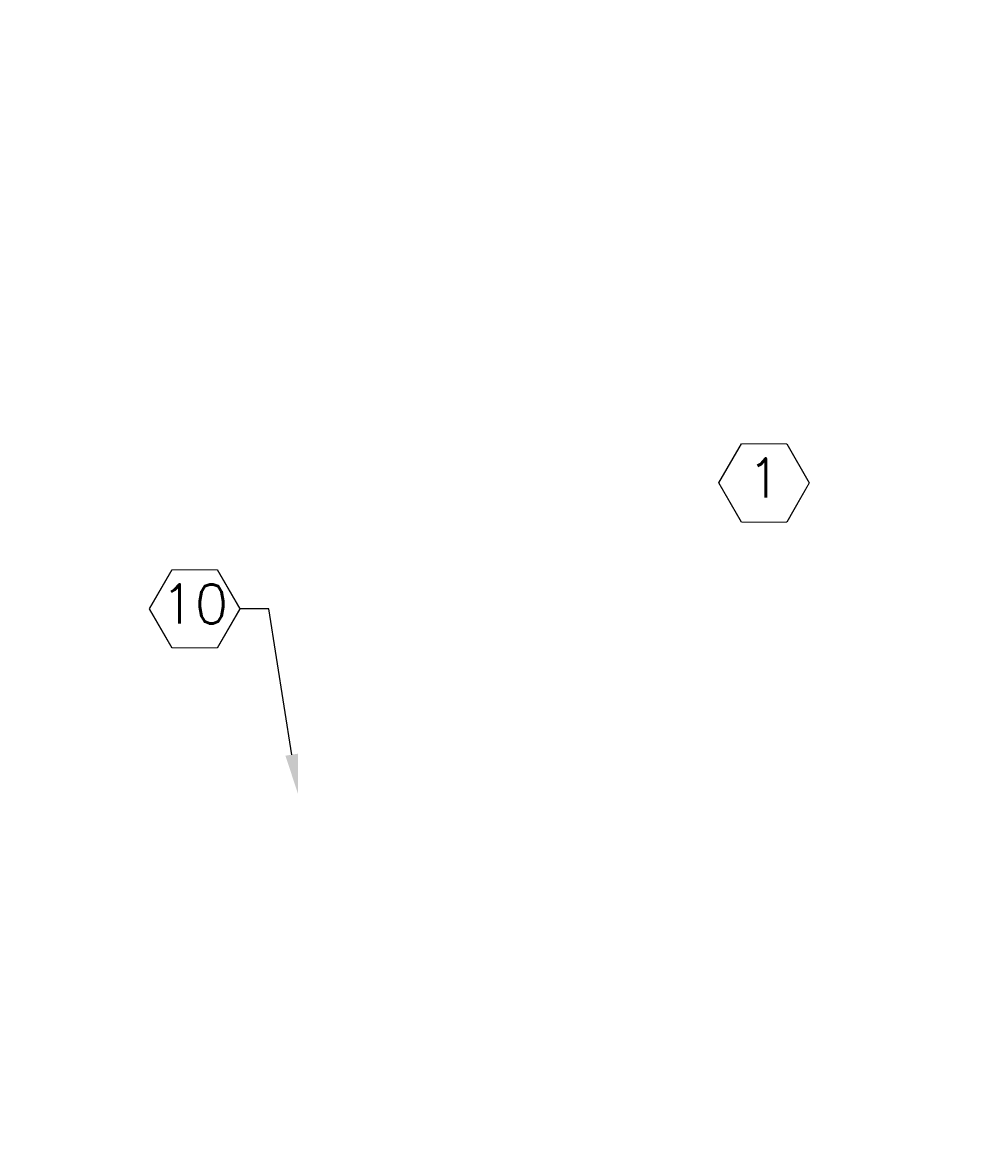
# Model space of a CAD drawing. Header units: inches. Extents: x -28650 to 25422, y -1833 to 3444.
# Tile 11 of 51: x 1154 to 1547, y -959 to -503. Entities that reach past the tile are written whole.
import ezdxf
from ezdxf import colors
from ezdxf.entities.mleader import LeaderData, LeaderLine
from ezdxf.enums import TextEntityAlignment as Align
from ezdxf.math import Vec2, Vec3

# ---------------------------------------------------------------- set-up
doc = ezdxf.new("R2010")
doc.units = ezdxf.units.IN
doc.header["$MEASUREMENT"] = 0
doc.layers.add('E-ANNO-KEYN', color=2, linetype='Continuous', lineweight=25)
doc.styles.add('Annotative', font='romans.shx', dxfattribs={"width": 0.8})
doc.styles.get("Standard").update_dxf_attribs({"font": 'romans.shx', "width": 0.8})

# ---------------------------------------------------------------- blocks, each defined once
blk = doc.blocks.new('_TagHexagon')
at = {"color": 0, "linetype": 'ByBlock', "transparency": 16777216}
blk.add_lwpolyline([(-0.1443, 0), (-0.0722, 0.125), (0.0722, 0.125), (0.1443, 0), (0.0722, -0.125), (-0.0722, -0.125)], close=True, dxfattribs=at)
at = {"transparency": 16777216}
blk.add_wipeout([(-0.071, 0.123), (0.071, 0.123), (0.1421, 0), (0.071, -0.123), (-0.071, -0.123), (-0.1421, 0)], dxfattribs=at)
at = {"color": 0, "transparency": 16777216, "style": 'Annotative'}
blk.add_attdef('TAGNUMBER', text='', height=0.125, dxfattribs=at).set_placement((0, -0.0469), align=Align.CENTER)

msp = doc.modelspace()

# ---------------------------------------------------------------- leaders
at = {"layer": 'E-ANNO-KEYN', "lineweight": -3}
ml = msp.add_multileader_block('Standard', dxfattribs=at)
ml.set_content('_TagHexagon', color=256, scale=128)
ml.set_attribute('TAGNUMBER', '1', width=0)
ml.set_leader_properties(color=1, linetype='ByLayer', lineweight=-1)
ml.build(insert=Vec2(0, 0))
ml.multileader.update_dxf_attribs({"text_right_attachment_type": 3, "dogleg_length": 0.36, "arrow_head_size": 16, "scale": 128})
ctx = ml.context
ctx.base_point, ctx.scale, ctx.char_height, ctx.arrow_head_size, ctx.landing_gap_size, ctx.plane_origin = Vec3(2479.80729, -878.89886), 128, 0.18, 16, 0.09, Vec3(2478.7819, -881.10317)
ctx.right_attachment = 3
notes = []
notes.append((ctx, [(0, (0, 0, 0), (0, 0), (1, 0), 1, [])]))
ctx.block.insert = Vec3(2498.2825, -878.89886)
ml = msp.add_multileader_block('Standard', dxfattribs=at)
ml.set_content('_TagHexagon', color=256, scale=128)
ml.set_attribute('TAGNUMBER', '1', width=0)
ml.set_leader_properties(color=1, linetype='ByLayer', lineweight=-1)
ml.build(insert=Vec2(0, 0))
ml.multileader.update_dxf_attribs({"text_right_attachment_type": 3, "dogleg_length": 0.36, "arrow_head_size": 16, "scale": 128})
ctx = ml.context
ctx.base_point, ctx.scale, ctx.char_height, ctx.arrow_head_size, ctx.landing_gap_size, ctx.plane_origin = Vec3(1731.98606, -1779.53301), 128, 0.18, 16, 0.09, Vec3(1730.96067, -1781.73731)
ctx.right_attachment = 3
notes.append((ctx, [(0, (0, 0, 0), (0, 0), (1, 0), 1, [])]))
ctx.block.insert = Vec3(1750.46127, -1779.53301)
ml = msp.add_multileader_block('Standard', dxfattribs=at)
ml.set_content('_TagHexagon', color=256, scale=128)
ml.set_attribute('TAGNUMBER', '4', width=0)
ml.set_leader_properties(color=1, linetype='ByLayer', lineweight=-1)
ml.build(insert=Vec2(0, 0))
ml.multileader.update_dxf_attribs({"text_right_attachment_type": 3, "dogleg_length": 0.36, "arrow_head_size": 16, "scale": 128})
ctx = ml.context
ctx.base_point, ctx.scale, ctx.char_height, ctx.arrow_head_size, ctx.landing_gap_size, ctx.plane_origin = Vec3(2581.05044, -1334.21593), 128, 0.18, 16, 0.09, Vec3(2580.02505, -1336.42023)
ctx.right_attachment = 3
notes.append((ctx, [(0, (0, 0, 0), (0, 0), (1, 0), 1, [])]))
ctx.block.insert = Vec3(2599.52565, -1334.21593)
ml = msp.add_multileader_block('Standard', dxfattribs=at)
ml.set_content('_TagHexagon', color=256, scale=128)
ml.set_attribute('TAGNUMBER', '1', width=0)
ml.set_leader_properties(color=1, linetype='ByLayer', lineweight=-1)
ml.build(insert=Vec2(0, 0))
ml.multileader.update_dxf_attribs({"text_right_attachment_type": 3, "dogleg_length": 0.36, "arrow_head_size": 16, "scale": 128})
ctx = ml.context
ctx.base_point, ctx.scale, ctx.char_height, ctx.arrow_head_size, ctx.landing_gap_size, ctx.plane_origin = Vec3(1438.53366, -691.64145), 128, 0.18, 16, 0.09, Vec3(1437.50828, -693.84575)
ctx.right_attachment = 3
notes.append((ctx, [(0, (0, 0, 0), (0, 0), (1, 0), 1, [])]))
ctx.block.insert = Vec3(1457.00887, -691.64145)
ml = msp.add_multileader_block('Standard', dxfattribs=at)
ml.set_content('_TagHexagon', color=256, scale=128)
ml.set_attribute('TAGNUMBER', '10', width=0)
ml.set_leader_properties(color=1)
ml.build(insert=Vec2(0, 0))
ml.multileader.update_dxf_attribs({"text_right_attachment_type": 6, "dogleg_length": 0.36, "arrow_head_size": 16, "scale": 128})
ctx = ml.context
ctx.base_point, ctx.scale, ctx.char_height, ctx.arrow_head_size, ctx.landing_gap_size, ctx.plane_origin = Vec3(1205.89667, -743.06516), 128, 0.18, 16, 0.09, Vec3(1333.72546, -762.77454)
ctx.right_attachment = 6
notes.append((ctx, [(0, (1, 1, 0), (1254.64426, -743.06516), (-1, 0), 11.79717, [(1, [(1266.52943, -818.45453)], 0, [])])]))
ctx.block.insert = Vec3(1224.37188, -743.06516)
for ctx, leaders in notes:
    for number, flags, end, landing, length, lines in leaders:
        leader = LeaderData()
        leader.index, (leader.has_last_leader_line, leader.has_dogleg_vector, leader.attachment_direction) = number, flags
        leader.last_leader_point, leader.dogleg_vector, leader.dogleg_length = Vec3(end), Vec3(landing), length
        for number, points, colour, breaks in lines:
            line = LeaderLine()
            line.index, line.vertices, line.color, line.breaks = number, Vec3.list(points), colors.encode_raw_color(colour), breaks
            leader.lines.append(line)
        ctx.leaders.append(leader)

doc.saveas('drawing.dxf')
